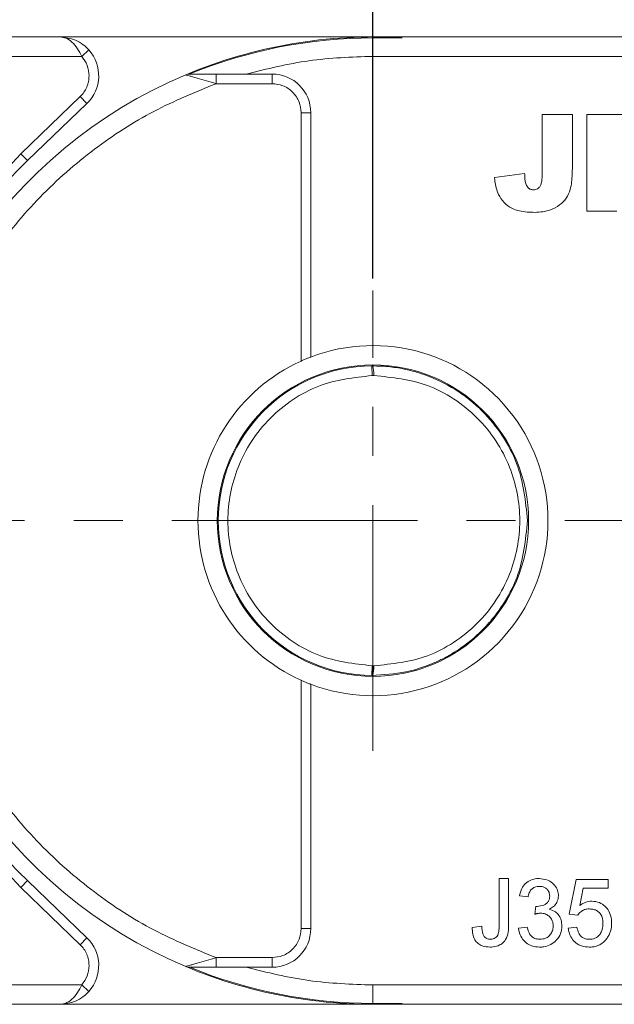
# Model space of a CAD drawing. Header units: millimetres. Extents: x 8853 to 11418, y 45 to 1005.
# Tile 188 of 256: x 10759 to 10790, y 568 to 619. Entities that reach past the tile are written whole.
import ezdxf

# ---------------------------------------------------------------- set-up
doc = ezdxf.new("R2010")
doc.units = ezdxf.units.MM
doc.linetypes.add('CENTERX2', pattern=[20.32, 12.7, -2.54, 2.54, -2.54])
doc.styles.get("Standard").update_dxf_attribs({"font": '仿宋_GB2312_0.TTF', "width": 0.8})
doc.dimstyles.new('ISO-35.1', dxfattribs={"dimtxt": 9, "dimasz": 7.5, "dimexe": 5, "dimexo": 0.625, "dimgap": 2.5, "dimtad": 1, "dimdsep": 46, "dimtxsty": 'Standard', "dimcen": 2.5, "dimadec": 0, "dimazin": 0, "dimtfac": 1, "dimtmove": 0, "dimatfit": 3, "dimfxl": 0, "dimarcsym": 0})

# ---------------------------------------------------------------- blocks, each defined once
blk = doc.blocks.new('*D78')
at = {"color": 0, "lineweight": -2, "transparency": 16777216}
for p, q in [((10777.562, 605.75), (10777.562, 649.767)), ((10833.515, 605.75), (10833.515, 649.767)), ((10785.062, 644.767), (10826.015, 644.767))]:
    blk.add_line(p, q, dxfattribs=at)
at = {"color": 0, "lineweight": 9, "transparency": 16777216}
for points in [[(10785.062, 646.017), (10785.062, 643.517), (10777.562, 644.767)], [(10826.015, 646.017), (10826.015, 643.517), (10833.515, 644.767)]]:
    blk.add_solid(points, dxfattribs=at)
at = {"layer": 'Defpoints', "color": 0, "lineweight": 9, "transparency": 16777216}
for p in [(10833.515, 644.767), (10777.562, 605.125), (10833.515, 605.125)]:
    blk.add_point(p, dxfattribs=at)
at = {"color": 0, "lineweight": 9, "transparency": 16777216, "insert": (10805.539, 651.767), "char_height": 9, "attachment_point": 5}
blk.add_mtext('56', dxfattribs=at)

msp = doc.modelspace()

# ---------------------------------------------------------------- linework, layer by layer
at = {"color": 7, "linetype": 'Continuous', "lineweight": 15}
for p, q in [((10761.376, 618.228), (10721.562, 618.228)), ((10776, 618.228), (10761.376, 618.228)), ((10817.376, 618.228), (10777.562, 618.228)), ((10777.562, 617.228), (10777.562, 618.182)), ((10779.079, 618.182), (10777.562, 618.182)), ((10762.495, 617.228), (10762.867, 617.561)), ((10721.562, 617.228), (10762.495, 617.228)), ((10777.562, 617.228), (10818.495, 617.228)), ((10769.45, 616.315), (10769.45, 615.815)), ((10771.008, 616.315), (10769.45, 616.315)), ((10772.345, 616.315), (10771.008, 616.315)), ((10772.345, 616.315), (10772.345, 615.815)), ((10769.45, 615.815), (10772.345, 615.815)), ((10759.344, 612.196), (10762.415, 615.146)), ((10762.415, 615.146), (10762.762, 614.785)), ((10759.691, 611.836), (10762.762, 614.785)), ((10773.845, 614.315), (10773.845, 601.479)), ((10774.345, 614.315), (10773.845, 614.315)), ((10774.345, 614.315), (10774.345, 601.687)), ((10786.319, 611.168), (10786.319, 614.228)), ((10786.319, 614.228), (10787.878, 614.228)), ((10787.878, 614.228), (10787.878, 611.522)), ((10788.627, 609.228), (10788.627, 614.228)), ((10788.627, 614.228), (10792.458, 614.228)), ((10759.344, 612.196), (10759.691, 611.836)), ((10785.41, 611.176), (10783.852, 610.968)), ((10790.185, 609.228), (10788.627, 609.228)), ((10777.515, 600.727), (10777.512, 601.227)), ((10777.515, 600.727), (10777.608, 600.727)), ((10777.512, 585.228), (10777.515, 585.728)), ((10777.608, 585.728), (10777.515, 585.728)), ((10773.845, 584.976), (10773.845, 572.14)), ((10774.345, 584.769), (10774.345, 572.14)), ((10759.344, 574.259), (10759.691, 574.62)), ((10762.762, 571.67), (10759.691, 574.62)), ((10784.088, 574.728), (10784.581, 574.728)), ((10784.088, 572.321), (10784.088, 574.728)), ((10784.581, 574.728), (10784.581, 572.352)), ((10787.712, 572.888), (10788.071, 574.683)), ((10788.071, 574.683), (10789.731, 574.683)), ((10789.731, 574.683), (10789.731, 574.234)), ((10762.415, 571.31), (10759.344, 574.259)), ((10788.437, 574.234), (10788.259, 573.327)), ((10789.731, 574.234), (10788.437, 574.234)), ((10785.585, 573.785), (10785.137, 573.83)), ((10785.94, 572.888), (10785.986, 573.292)), ((10788.16, 572.843), (10787.712, 572.888)), ((10774.345, 572.14), (10773.845, 572.14)), ((10782.697, 572.204), (10783.19, 572.26)), ((10785.092, 572.17), (10785.541, 572.215)), ((10787.667, 572.17), (10788.115, 572.215)), ((10762.762, 571.67), (10762.415, 571.31)), ((10772.345, 570.64), (10769.45, 570.64)), ((10769.45, 570.14), (10769.45, 570.64)), ((10772.345, 570.64), (10772.345, 570.14)), ((10769.45, 570.14), (10771.008, 570.14)), ((10771.008, 570.14), (10772.345, 570.14)), ((10762.495, 569.228), (10721.562, 569.228)), ((10762.495, 569.228), (10762.867, 568.894)), ((10818.495, 569.228), (10777.562, 569.228)), ((10777.562, 568.274), (10777.562, 569.228)), ((10721.562, 568.228), (10761.376, 568.228)), ((10761.376, 568.228), (10776, 568.228)), ((10777.562, 568.274), (10779.079, 568.274)), ((10777.562, 568.228), (10817.376, 568.228))]:
    msp.add_line(p, q, dxfattribs=at)
at = {"color": 1, "linetype": 'CENTERX2', "lineweight": 13}
for p, q in [((10777.562, 581.33), (10777.562, 605.125)), ((10665.562, 593.228), (10893.715, 593.228))]:
    msp.add_line(p, q, dxfattribs=at)
at = {"color": 7, "linetype": 'Continuous', "lineweight": 15, "flags": 128}
for points in [[(10776, 618.228), (10779.025, 618.228), (10779.031, 618.228)], [(10779.031, 568.228), (10779.025, 568.227), (10776, 568.228)]]:
    msp.add_lwpolyline(points, dxfattribs=at)
at = {"color": 7, "linetype": 'Continuous', "lineweight": 15}
msp.add_circle((10777.562, 593.228), 8.05, dxfattribs=at)
for centre, radius, start, end in [((10777.562, 593.228), 25, 86.5214, 112.7879), ((10777.562, 593.228), 24.954, 90, 112.2999), ((10761.376, 616.228), 2, 313.8426, 41.8103), ((10777.562, 593.228), 25, 112.7879, 247.2121), ((10768.073, 615.815), 0.5, 90, 112.7879), ((10772.345, 614.315), 2, 0, 90), ((10777.562, 593.228), 25.8, 133.8426, 226.1574), ((10777.562, 593.228), 9.05, 249.1769, 110.8231), ((10777.562, 593.228), 9.05, 114.2509, 245.7491), ((10777.562, 593.228), 8, 90.355, 269.645), ((10772.345, 572.14), 2, 270, 0), ((10761.376, 570.228), 2, 318.1897, 46.1574), ((10768.073, 570.64), 0.5, 247.2121, 270), ((10777.562, 593.228), 25, 247.2121, 273.4786), ((10777.562, 593.228), 24.954, 247.7001, 270)]:
    msp.add_arc(centre, radius, start, end, dxfattribs=at)
for points, knots in [([(10762.495, 617.228), (10762.427, 617.363), (10762.283, 617.651), (10762.004, 617.977), (10761.694, 618.189), (10761.483, 618.215), (10761.376, 618.228)], [0, 0, 0, 0, 0.234359, 0.498216, 0.748481, 1, 1, 1, 1]), ([(10761.376, 618.228), (10761.646, 618.197), (10762.064, 618.149), (10762.563, 617.862), (10762.772, 617.655), (10762.867, 617.561)], [0, 0, 0, 0, 0.498405, 0.772925, 1, 1, 1, 1]), ([(10762.415, 615.146), (10762.484, 615.22), (10762.622, 615.367), (10762.764, 615.636), (10762.86, 615.925), (10762.871, 616.127), (10762.876, 616.228)], [0, 0, 0, 0, 0.249887, 0.499995, 0.749887, 1, 1, 1, 1]), ([(10768.064, 616.221), (10768.01, 616.237), (10767.907, 616.268), (10767.888, 616.274), (10767.879, 616.276)], [0, 0, 0, 0, 0.522804, 1, 1, 1, 1]), ([(10769.45, 615.815), (10769.282, 615.864), (10768.945, 615.961), (10768.535, 616.081), (10768.24, 616.169), (10768.12, 616.204), (10768.064, 616.221)], [0, 0, 0, 0, 0.333317, 0.665606, 0.843893, 1, 1, 1, 1]), ([(10769.45, 616.315), (10769.191, 616.315), (10768.801, 616.315), (10768.364, 616.315), (10768.169, 616.315), (10768.098, 616.315), (10768.076, 616.315), (10768.074, 616.315), (10768.073, 616.315)], [0, 0, 0, 0, 0.498425, 0.748704, 0.873574, 0.94108, 0.971006, 1, 1, 1, 1]), ([(10753.562, 593.228), (10753.612, 594.403), (10753.714, 596.796), (10754.552, 600.357), (10755.921, 603.834), (10757.851, 607.093), (10760.265, 610.01), (10763.075, 612.474), (10766.143, 614.466), (10768.361, 615.371), (10769.45, 615.815)], [0, 0, 0, 0, 0.1198431, 0.2439998, 0.3712085, 0.5, 0.6287915, 0.7560002, 0.8801569, 1, 1, 1, 1]), ([(10772.345, 615.815), (10772.533, 615.795), (10772.825, 615.764), (10773.174, 615.577), (10773.413, 615.384), (10773.607, 615.145), (10773.794, 614.795), (10773.825, 614.504), (10773.845, 614.315)], [0, 0, 0, 0, 0.239443, 0.369607, 0.5, 0.630164, 0.760557, 1, 1, 1, 1]), ([(10759.344, 574.259), (10758.154, 575.542), (10755.749, 578.135), (10753.208, 582.856), (10751.612, 587.947), (10751.088, 593.228), (10751.612, 598.508), (10753.208, 603.599), (10755.749, 608.32), (10758.154, 610.913), (10759.344, 612.196)], [0, 0, 0, 0, 0.123724, 0.25, 0.376276, 0.5, 0.623724, 0.75, 0.876276, 1, 1, 1, 1]), ([(10787.878, 611.522), (10787.876, 611.388), (10787.87, 610.995), (10787.82, 610.434), (10787.588, 609.881), (10787.221, 609.519), (10786.673, 609.211), (10786.214, 609.181), (10785.938, 609.163)], [0, 0, 0, 0, 0.1136198, 0.3358942, 0.4750673, 0.6142166, 0.7674037, 1, 1, 1, 1]), ([(10785.938, 609.163), (10785.805, 609.166), (10785.402, 609.175), (10784.824, 609.289), (10784.322, 609.655), (10784, 610.142), (10783.884, 610.606), (10783.857, 610.904), (10783.852, 610.968)], [0, 0, 0, 0, 0.128183, 0.387536, 0.549691, 0.711944, 0.938522, 1, 1, 1, 1]), ([(10785.631, 610.399), (10785.585, 610.449), (10785.493, 610.55), (10785.436, 610.753), (10785.415, 610.962), (10785.412, 611.104), (10785.41, 611.176)], [0, 0, 0, 0, 0.243238, 0.486568, 0.742114, 1, 1, 1, 1]), ([(10786.319, 611.168), (10786.316, 611.034), (10786.311, 610.837), (10786.253, 610.596), (10786.177, 610.463), (10786.079, 610.378), (10785.971, 610.338), (10785.896, 610.333), (10785.862, 610.332)], [0, 0, 0, 0, 0.372716, 0.548628, 0.683692, 0.793503, 0.903383, 1, 1, 1, 1]), ([(10785.862, 610.332), (10785.832, 610.333), (10785.781, 610.335), (10785.706, 610.353), (10785.66, 610.378), (10785.635, 610.396), (10785.631, 610.399)], [0, 0, 0, 0, 0.364246, 0.622323, 0.945339, 1, 1, 1, 1]), ([(10773.845, 601.479), (10773.904, 601.505), (10774.024, 601.558), (10774.182, 601.623), (10774.294, 601.667), (10774.34, 601.685), (10774.344, 601.686), (10774.345, 601.687)], [0, 0, 0, 0, 0.238951, 0.478398, 0.703727, 0.911587, 1, 1, 1, 1]), ([(10777.512, 601.227), (10777.52, 601.225), (10777.534, 601.219), (10777.557, 601.172), (10777.577, 601.099), (10777.591, 601.004), (10777.603, 600.888), (10777.606, 600.791), (10777.608, 600.727)], [0, 0, 0, 0, 0.158364, 0.294648, 0.500171, 0.631321, 0.75836, 1, 1, 1, 1]), ([(10777.512, 601.227), (10777.829, 601.219), (10778.42, 601.202), (10779.231, 601.063), (10779.901, 600.887), (10780.837, 600.559), (10781.758, 600.08), (10782.637, 599.428), (10783.437, 598.706), (10784.286, 597.656), (10785.288, 595.788), (10785.454, 594.238), (10785.562, 593.228)], [0, 0, 0, 0, 0.076031, 0.141714, 0.197043, 0.242017, 0.379556, 0.443133, 0.503189, 0.636039, 0.762674, 1, 1, 1, 1]), ([(10777.515, 585.728), (10776.576, 585.833), (10775.131, 585.995), (10773.396, 586.934), (10772.205, 587.902), (10771.238, 589.101), (10770.339, 590.842), (10769.882, 593.228), (10770.339, 595.614), (10771.238, 597.354), (10772.205, 598.553), (10773.396, 599.521), (10775.131, 600.46), (10776.576, 600.622), (10777.515, 600.727)], [0, 0, 0, 0, 0.119771, 0.184208, 0.25, 0.315792, 0.380229, 0.5, 0.619771, 0.684208, 0.75, 0.815792, 0.880229, 1, 1, 1, 1]), ([(10777.608, 600.727), (10778.554, 600.633), (10780.01, 600.487), (10781.768, 599.556), (10782.977, 598.589), (10783.959, 597.385), (10784.872, 595.635), (10785.337, 593.228), (10784.872, 590.82), (10783.959, 589.07), (10782.977, 587.866), (10781.768, 586.899), (10780.01, 585.968), (10778.554, 585.822), (10777.608, 585.728)], [0, 0, 0, 0, 0.120645, 0.185436, 0.251402, 0.317135, 0.381281, 0.5, 0.618719, 0.682865, 0.748598, 0.814564, 0.879355, 1, 1, 1, 1]), ([(10769.45, 570.64), (10768.361, 571.084), (10766.143, 571.989), (10763.075, 573.982), (10760.265, 576.445), (10757.851, 579.363), (10755.921, 582.621), (10754.552, 586.098), (10753.714, 589.659), (10753.612, 592.052), (10753.562, 593.228)], [0, 0, 0, 0, 0.1198431, 0.2439998, 0.3712085, 0.5, 0.6287915, 0.7560002, 0.8801569, 1, 1, 1, 1]), ([(10785.562, 593.228), (10785.454, 592.217), (10785.29, 590.667), (10784.42, 589.051), (10783.778, 588.167), (10783.053, 587.367), (10782.285, 586.74), (10781.524, 586.27), (10781.013, 586.002), (10780.271, 585.682), (10779.112, 585.318), (10778.103, 585.261), (10777.512, 585.228)], [0, 0, 0, 0, 0.237329, 0.363961, 0.429693, 0.497, 0.620486, 0.664841, 0.710767, 0.758264, 0.858492, 1, 1, 1, 1]), ([(10777.608, 585.728), (10777.606, 585.664), (10777.603, 585.567), (10777.591, 585.451), (10777.577, 585.356), (10777.557, 585.283), (10777.534, 585.236), (10777.52, 585.231), (10777.512, 585.228)], [0, 0, 0, 0, 0.24166, 0.368694, 0.499829, 0.705384, 0.84166, 1, 1, 1, 1]), ([(10774.345, 584.769), (10774.34, 584.771), (10774.33, 584.774), (10774.252, 584.804), (10774.138, 584.85), (10773.996, 584.909), (10773.894, 584.955), (10773.845, 584.976)], [0, 0, 0, 0, 0.195481, 0.39079, 0.590918, 0.80353, 1, 1, 1, 1]), ([(10785.137, 573.83), (10785.17, 573.962), (10785.23, 574.199), (10785.448, 574.486), (10785.722, 574.662), (10785.973, 574.723), (10786.118, 574.727), (10786.16, 574.728)], [0, 0, 0, 0, 0.270658, 0.489263, 0.708369, 0.914642, 1, 1, 1, 1]), ([(10786.16, 574.728), (10786.296, 574.714), (10786.541, 574.69), (10786.858, 574.512), (10787.06, 574.265), (10787.147, 574.025), (10787.154, 573.884), (10787.156, 573.838)], [0, 0, 0, 0, 0.272752, 0.493599, 0.716338, 0.90619, 1, 1, 1, 1]), ([(10786.174, 574.324), (10786.09, 574.316), (10785.947, 574.303), (10785.773, 574.192), (10785.65, 574.034), (10785.604, 573.888), (10785.588, 573.797), (10785.585, 573.785)], [0, 0, 0, 0, 0.2859195, 0.4849885, 0.6843246, 0.9590687, 1, 1, 1, 1]), ([(10786.707, 573.823), (10786.701, 573.892), (10786.688, 574.022), (10786.578, 574.174), (10786.44, 574.276), (10786.3, 574.319), (10786.208, 574.322), (10786.174, 574.324)], [0, 0, 0, 0, 0.2487669, 0.4726731, 0.6635162, 0.8755788, 1, 1, 1, 1]), ([(10786.051, 573.287), (10786.168, 573.3), (10786.344, 573.319), (10786.538, 573.431), (10786.642, 573.542), (10786.699, 573.676), (10786.704, 573.772), (10786.707, 573.823)], [0, 0, 0, 0, 0.3675596, 0.5509919, 0.6954114, 0.8395947, 1, 1, 1, 1]), ([(10787.156, 573.838), (10787.145, 573.74), (10787.124, 573.55), (10786.963, 573.32), (10786.8, 573.203), (10786.703, 573.156), (10786.679, 573.144)], [0, 0, 0, 0, 0.328269, 0.636143, 0.9088, 1, 1, 1, 1]), ([(10785.986, 573.292), (10785.992, 573.291), (10786.003, 573.29), (10786.019, 573.288), (10786.035, 573.287), (10786.046, 573.287), (10786.051, 573.287)], [0, 0, 0, 0, 0.250087, 0.500185, 0.75003, 1, 1, 1, 1]), ([(10786.679, 573.144), (10786.793, 573.105), (10786.991, 573.038), (10787.197, 572.819), (10787.318, 572.567), (10787.329, 572.38), (10787.335, 572.281)], [0, 0, 0, 0, 0.302387, 0.525374, 0.748493, 1, 1, 1, 1]), ([(10788.759, 573.157), (10788.716, 573.156), (10788.63, 573.153), (10788.509, 573.126), (10788.403, 573.077), (10788.312, 573.014), (10788.227, 572.938), (10788.183, 572.875), (10788.16, 572.843)], [0, 0, 0, 0, 0.181774, 0.36703, 0.518513, 0.675027, 0.835287, 1, 1, 1, 1]), ([(10788.259, 573.327), (10788.286, 573.348), (10788.339, 573.388), (10788.42, 573.437), (10788.5, 573.477), (10788.599, 573.518), (10788.727, 573.553), (10788.831, 573.558), (10788.883, 573.561)], [0, 0, 0, 0, 0.147364, 0.295352, 0.418554, 0.542551, 0.767964, 1, 1, 1, 1]), ([(10789.462, 572.401), (10789.454, 572.513), (10789.442, 572.696), (10789.324, 572.924), (10789.173, 573.066), (10788.974, 573.145), (10788.835, 573.153), (10788.759, 573.157)], [0, 0, 0, 0, 0.284133, 0.463731, 0.644535, 0.805022, 1, 1, 1, 1]), ([(10788.883, 573.561), (10789.02, 573.547), (10789.27, 573.521), (10789.571, 573.308), (10789.786, 573.038), (10789.896, 572.729), (10789.906, 572.519), (10789.91, 572.428)], [0, 0, 0, 0, 0.238357, 0.435095, 0.63094, 0.839011, 1, 1, 1, 1]), ([(10786.23, 572.936), (10786.214, 572.935), (10786.18, 572.934), (10786.131, 572.929), (10786.083, 572.921), (10786.035, 572.912), (10785.987, 572.9), (10785.956, 572.892), (10785.94, 572.888)], [0, 0, 0, 0, 0.169524, 0.339551, 0.504185, 0.669008, 0.834436, 1, 1, 1, 1]), ([(10786.887, 572.284), (10786.879, 572.373), (10786.865, 572.532), (10786.738, 572.729), (10786.573, 572.865), (10786.392, 572.929), (10786.276, 572.934), (10786.23, 572.936)], [0, 0, 0, 0, 0.254178, 0.457835, 0.661032, 0.868746, 1, 1, 1, 1]), ([(10773.845, 572.14), (10773.825, 571.951), (10773.794, 571.66), (10773.607, 571.311), (10773.413, 571.072), (10773.174, 570.878), (10772.825, 570.691), (10772.533, 570.66), (10772.345, 570.64)], [0, 0, 0, 0, 0.239443, 0.369607, 0.5, 0.630164, 0.760557, 1, 1, 1, 1]), ([(10783.618, 571.183), (10783.482, 571.193), (10783.26, 571.209), (10782.987, 571.361), (10782.808, 571.575), (10782.705, 571.869), (10782.7, 572.089), (10782.697, 572.204)], [0, 0, 0, 0, 0.257051, 0.4188059, 0.5813296, 0.7801411, 1, 1, 1, 1]), ([(10783.19, 572.26), (10783.198, 572.124), (10783.209, 571.941), (10783.308, 571.728), (10783.415, 571.635), (10783.532, 571.592), (10783.606, 571.588), (10783.638, 571.587)], [0, 0, 0, 0, 0.441322, 0.598348, 0.756856, 0.895495, 1, 1, 1, 1]), ([(10784.581, 572.352), (10784.578, 572.219), (10784.571, 571.95), (10784.469, 571.601), (10784.264, 571.369), (10784.011, 571.23), (10783.785, 571.187), (10783.643, 571.183), (10783.618, 571.183)], [0, 0, 0, 0, 0.230985, 0.464973, 0.609952, 0.754605, 0.955682, 1, 1, 1, 1]), ([(10783.638, 571.587), (10783.702, 571.593), (10783.812, 571.604), (10783.941, 571.694), (10784.032, 571.815), (10784.085, 572.031), (10784.087, 572.205), (10784.088, 572.321)], [0, 0, 0, 0, 0.19306, 0.330934, 0.468862, 0.645656, 1, 1, 1, 1]), ([(10786.181, 571.183), (10786.045, 571.194), (10785.794, 571.213), (10785.471, 571.399), (10785.239, 571.659), (10785.124, 571.934), (10785.1, 572.109), (10785.092, 572.17)], [0, 0, 0, 0, 0.249595, 0.46063, 0.671469, 0.886859, 1, 1, 1, 1]), ([(10785.541, 572.215), (10785.575, 572.082), (10785.626, 571.887), (10785.805, 571.689), (10785.988, 571.6), (10786.124, 571.591), (10786.197, 571.587)], [0, 0, 0, 0, 0.404921, 0.593605, 0.78306, 1, 1, 1, 1]), ([(10787.335, 572.281), (10787.322, 572.145), (10787.296, 571.871), (10787.069, 571.536), (10786.768, 571.299), (10786.458, 571.194), (10786.257, 571.186), (10786.181, 571.183)], [0, 0, 0, 0, 0.228572, 0.459007, 0.660095, 0.870765, 1, 1, 1, 1]), ([(10786.197, 571.587), (10786.297, 571.595), (10786.467, 571.611), (10786.671, 571.745), (10786.806, 571.914), (10786.878, 572.103), (10786.884, 572.232), (10786.887, 572.284)], [0, 0, 0, 0, 0.269591, 0.459441, 0.648883, 0.856246, 1, 1, 1, 1]), ([(10788.754, 571.183), (10788.619, 571.193), (10788.372, 571.21), (10788.053, 571.384), (10787.826, 571.63), (10787.703, 571.907), (10787.677, 572.093), (10787.667, 572.17)], [0, 0, 0, 0, 0.248379, 0.451028, 0.653732, 0.857674, 1, 1, 1, 1]), ([(10788.115, 572.215), (10788.138, 572.109), (10788.174, 571.939), (10788.313, 571.741), (10788.472, 571.632), (10788.628, 571.591), (10788.722, 571.588), (10788.757, 571.587)], [0, 0, 0, 0, 0.323008, 0.519347, 0.717293, 0.893001, 1, 1, 1, 1]), ([(10788.757, 571.587), (10788.856, 571.595), (10789.022, 571.61), (10789.221, 571.739), (10789.35, 571.901), (10789.446, 572.126), (10789.456, 572.3), (10789.462, 572.401)], [0, 0, 0, 0, 0.242689, 0.406584, 0.570206, 0.750946, 1, 1, 1, 1]), ([(10789.642, 571.608), (10789.681, 571.662), (10789.759, 571.773), (10789.841, 571.959), (10789.891, 572.157), (10789.908, 572.315), (10789.91, 572.406), (10789.91, 572.428)], [0, 0, 0, 0, 0.228036, 0.461347, 0.689746, 0.923403, 1, 1, 1, 1]), ([(10788.754, 571.183), (10788.821, 571.185), (10788.956, 571.19), (10789.154, 571.239), (10789.341, 571.326), (10789.48, 571.428), (10789.577, 571.527), (10789.621, 571.581), (10789.642, 571.608)], [0, 0, 0, 0, 0.195914, 0.39631, 0.592972, 0.797743, 0.898464, 1, 1, 1, 1]), ([(10762.876, 570.228), (10762.871, 570.328), (10762.859, 570.53), (10762.764, 570.819), (10762.622, 571.088), (10762.484, 571.236), (10762.415, 571.31)], [0, 0, 0, 0, 0.249887, 0.499995, 0.749887, 1, 1, 1, 1]), ([(10768.066, 570.235), (10768.122, 570.252), (10768.241, 570.287), (10768.536, 570.375), (10768.945, 570.495), (10769.282, 570.591), (10769.45, 570.64)], [0, 0, 0, 0, 0.155955, 0.334064, 0.665854, 1, 1, 1, 1]), ([(10767.879, 570.179), (10767.888, 570.182), (10767.907, 570.187), (10768.011, 570.219), (10768.066, 570.235)], [0, 0, 0, 0, 0.47698, 1, 1, 1, 1]), ([(10768.073, 570.14), (10768.074, 570.14), (10768.076, 570.14), (10768.099, 570.14), (10768.17, 570.14), (10768.365, 570.14), (10768.802, 570.14), (10769.191, 570.14), (10769.45, 570.14)], [0, 0, 0, 0, 0.02892, 0.058841, 0.126521, 0.252272, 0.502811, 1, 1, 1, 1]), ([(10761.376, 568.228), (10761.483, 568.241), (10761.694, 568.267), (10762.004, 568.479), (10762.283, 568.804), (10762.427, 569.092), (10762.495, 569.228)], [0, 0, 0, 0, 0.251519, 0.501784, 0.765632, 1, 1, 1, 1]), ([(10762.867, 568.894), (10762.772, 568.801), (10762.563, 568.594), (10762.064, 568.306), (10761.646, 568.258), (10761.376, 568.228)], [0, 0, 0, 0, 0.2270668, 0.5015953, 1, 1, 1, 1])]:
    msp.add_open_spline(points, degree=3, knots=knots, dxfattribs=at)
for points in [[(10762.876, 616.228), (10762.859, 616.412), (10762.824, 616.78), (10762.604, 617.079), (10762.495, 617.228)], [(10777.562, 617.228), (10776.454, 617.189), (10774.237, 617.112), (10772.084, 616.581), (10771.008, 616.315)], [(10762.495, 569.228), (10762.604, 569.377), (10762.824, 569.675), (10762.859, 570.043), (10762.876, 570.228)], [(10771.008, 570.14), (10772.084, 569.874), (10774.237, 569.343), (10776.454, 569.266), (10777.562, 569.228)]]:
    msp.add_open_spline(points, degree=3, dxfattribs=at)

# ---------------------------------------------------------------- dimensions: what is measured, and where the dimension line sits
at = {"color": 5, "lineweight": 9}
dim = msp.add_linear_dim(base=(10833.515, 644.767), p1=(10777.562, 605.125), p2=(10833.515, 605.125), text='56', dimstyle='ISO-35.1', dxfattribs=at)
dim.commit()
dim.dimension.update_dxf_attribs({"geometry": '*D78', "text_midpoint": (10805.539, 651.767)})

doc.saveas('drawing.dxf')
